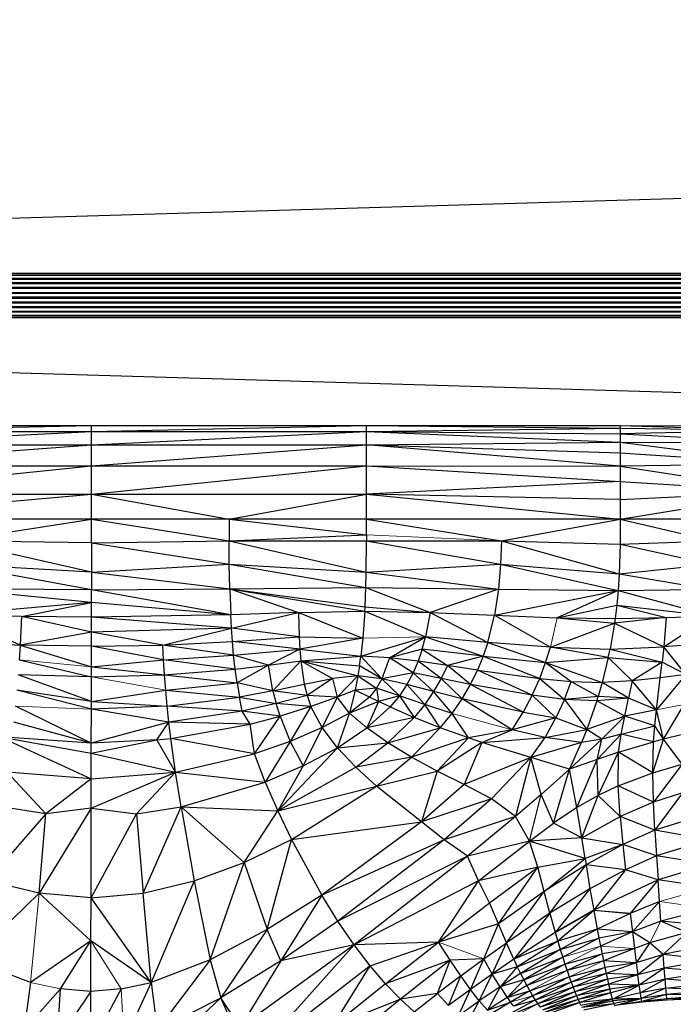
# Paper-space layout '_Back' of a CAD drawing. Header units: millimetres. Extents: x -1300 to 0, y 0 to 650.
# Tile 44 of 94: x -964 to -921, y 516 to 582. Entities that reach past the tile are written whole.
import ezdxf

# ---------------------------------------------------------------- set-up
doc = ezdxf.new("R2010")
doc.units = ezdxf.units.MM

psp = doc.layouts.new('_Back')

# ---------------------------------------------------------------- linework, layer by layer
at = {"color": 7, "linetype": 'Continuous', "lineweight": 25}
for p, q in [((-520.673, 581.533), (-1087.216, 564.682)), ((-1087.216, 564.682), (-212.216, 564.682)), ((-1087.216, 564.682), (-212.216, 564.565)), ((-1087.216, 564.565), (-212.216, 564.565)), ((-212.216, 564.565), (-1087.216, 564.304)), ((-1087.216, 564.304), (-212.216, 564.304)), ((-212.216, 564.304), (-1087.216, 564.013)), ((-1087.216, 564.013), (-212.216, 564.013)), ((-212.216, 564.013), (-1087.216, 563.7)), ((-1087.216, 563.7), (-212.216, 563.7)), ((-1087.216, 563.373), (-212.216, 563.7)), ((-1087.216, 563.373), (-212.216, 563.373)), ((-212.216, 563.373), (-1087.216, 563.042)), ((-212.216, 563.042), (-1087.216, 562.715)), ((-1087.216, 563.042), (-212.216, 563.042)), ((-1087.216, 562.715), (-212.216, 562.715)), ((-212.216, 562.715), (-1087.216, 562.402)), ((-1087.216, 562.402), (-212.216, 562.402)), ((-212.216, 562.402), (-1087.216, 562.111)), ((-212.216, 562.111), (-1087.216, 562.111)), ((-212.216, 562.111), (-1087.216, 561.85)), ((-212.216, 561.85), (-1087.216, 561.85)), ((-212.216, 561.733), (-1087.216, 561.85)), ((-212.216, 561.733), (-1087.216, 561.733)), ((-989.476, 558.826), (-845.446, 554.542)), ((-1077.216, 554.576), (-924.093, 554.576)), ((-977.544, 554.177), (-959.25, 554.576)), ((-977.544, 554.177), (-940.956, 554.177)), ((-977.544, 553.292), (-959.25, 554.177)), ((-959.25, 546.784), (-959.25, 554.576)), ((-959.25, 554.177), (-940.956, 554.576)), ((-959.25, 553.292), (-940.956, 554.177)), ((-940.956, 548.352), (-940.956, 554.576)), ((-940.956, 554.576), (-924.093, 554.388)), ((-940.956, 554.177), (-924.093, 554.388)), ((-940.956, 554.177), (-924.093, 553.468)), ((-940.956, 554.177), (-924.093, 554.017)), ((-924.093, 554.576), (-924.093, 548.352)), ((-924.093, 554.576), (-912.957, 554.542)), ((-924.093, 554.576), (-912.957, 554.246)), ((-924.093, 554.388), (-912.957, 554.246)), ((-912.957, 554.246), (-924.093, 554.017)), ((-940.956, 553.292), (-924.093, 553.468)), ((-924.093, 554.017), (-912.957, 553.406)), ((-924.093, 553.468), (-912.957, 552.033)), ((-924.093, 553.468), (-912.957, 553.406)), ((-977.544, 551.892), (-959.25, 553.292)), ((-977.544, 553.292), (-940.956, 553.292)), ((-959.25, 551.892), (-940.956, 553.292)), ((-940.956, 553.292), (-924.093, 552.751)), ((-924.093, 551.873), (-940.956, 553.292)), ((-924.093, 552.751), (-912.957, 552.033)), ((-977.544, 550.015), (-959.25, 551.892)), ((-977.544, 551.892), (-940.956, 551.892)), ((-959.25, 550.015), (-940.956, 551.892)), ((-940.956, 551.892), (-924.093, 550.842)), ((-940.956, 551.892), (-924.093, 551.873)), ((-912.957, 552.033), (-924.093, 551.873)), ((-924.093, 551.873), (-912.957, 550.169)), ((-924.093, 550.842), (-940.956, 550.015)), ((-924.093, 550.842), (-912.957, 550.169)), ((-924.093, 548.352), (-912.957, 550.169)), ((-924.093, 549.666), (-912.957, 550.169)), ((-977.544, 550.015), (-940.956, 550.015)), ((-977.544, 548.352), (-959.25, 550.015)), ((-959.25, 550.015), (-950.103, 548.352)), ((-950.103, 548.352), (-940.956, 550.015)), ((-924.093, 549.666), (-940.956, 550.015)), ((-940.956, 550.015), (-924.093, 548.352)), ((-917.989, 548.352), (-1077.216, 548.352)), ((-968.399, 546.911), (-959.25, 548.352)), ((-959.25, 548.352), (-950.101, 546.911)), ((-950.103, 548.352), (-950.101, 546.911)), ((-950.103, 548.352), (-940.957, 547.314)), ((-940.957, 547.314), (-940.956, 548.352)), ((-940.956, 548.352), (-931.995, 546.911)), ((-931.995, 546.911), (-924.093, 548.352)), ((-924.093, 548.352), (-924.101, 546.679)), ((-924.093, 548.352), (-917.989, 546.91)), ((-959.25, 544.819), (-968.399, 546.911)), ((-959.25, 546.784), (-968.399, 546.911)), ((-959.25, 546.784), (-950.101, 546.911)), ((-950.101, 546.911), (-940.957, 547.314)), ((-950.101, 546.911), (-940.958, 546.915)), ((-950.101, 546.911), (-940.981, 544.829)), ((-950.089, 545.358), (-950.101, 546.911)), ((-940.981, 544.829), (-940.958, 546.915)), ((-940.957, 547.314), (-940.958, 546.915)), ((-940.958, 546.915), (-932.045, 545.355)), ((-940.958, 546.915), (-931.995, 546.911)), ((-931.995, 546.911), (-932.045, 545.355)), ((-931.995, 546.911), (-924.164, 544.714)), ((-931.995, 546.911), (-924.101, 546.679)), ((-924.101, 546.679), (-917.989, 546.91)), ((-959.25, 546.784), (-959.25, 544.819)), ((-959.25, 546.784), (-950.089, 545.358)), ((-924.101, 546.679), (-924.164, 544.714)), ((-924.101, 546.679), (-917.996, 545.35)), ((-959.251, 543.646), (-968.411, 545.358)), ((-959.25, 544.819), (-968.411, 545.358)), ((-959.25, 544.819), (-950.089, 545.358)), ((-950.089, 545.358), (-941.007, 543.816)), ((-950.056, 543.713), (-950.089, 545.358)), ((-950.089, 545.358), (-940.981, 544.829)), ((-940.981, 544.829), (-932.045, 545.355)), ((-932.045, 545.355), (-932.181, 543.702)), ((-932.045, 545.355), (-924.238, 543.607)), ((-932.045, 545.355), (-924.164, 544.714)), ((-924.164, 544.714), (-917.996, 545.35)), ((-959.25, 544.819), (-959.251, 543.646)), ((-959.25, 544.819), (-950.056, 543.713)), ((-941.007, 543.816), (-940.981, 544.829)), ((-940.981, 544.829), (-932.181, 543.702)), ((-924.164, 544.714), (-924.238, 543.607)), ((-924.164, 544.714), (-918.015, 543.685)), ((-959.251, 542.806), (-968.445, 543.713)), ((-959.251, 543.646), (-968.445, 543.713)), ((-959.251, 543.646), (-950.056, 543.713)), ((-949.991, 541.992), (-959.251, 543.646)), ((-959.251, 542.806), (-959.251, 543.646)), ((-950.056, 543.713), (-941.007, 543.816)), ((-950.056, 543.713), (-941.076, 542.238)), ((-950.056, 543.713), (-945.491, 542.153)), ((-950.056, 543.713), (-941.061, 542.514)), ((-950.056, 543.713), (-949.991, 541.992)), ((-941.061, 542.514), (-941.007, 543.816)), ((-941.007, 543.816), (-936.724, 542.15)), ((-941.007, 543.816), (-932.181, 543.702)), ((-932.181, 543.702), (-936.724, 542.15)), ((-932.181, 543.702), (-932.446, 541.967)), ((-932.446, 541.967), (-924.238, 543.607)), ((-932.181, 543.702), (-924.238, 543.607)), ((-924.238, 543.607), (-928.294, 541.805)), ((-924.238, 543.607), (-924.33, 542.637)), ((-924.238, 543.607), (-918.015, 543.685)), ((-924.238, 543.607), (-918.051, 541.925)), ((-959.251, 542.806), (-968.511, 541.992)), ((-963.91, 541.876), (-959.251, 542.806)), ((-949.991, 541.992), (-959.251, 542.806)), ((-959.251, 541.835), (-959.251, 542.806)), ((-941.076, 542.238), (-941.061, 542.514)), ((-941.061, 542.514), (-936.724, 542.15)), ((-928.294, 541.805), (-924.33, 542.637)), ((-924.33, 542.637), (-924.437, 541.742)), ((-924.33, 542.637), (-918.051, 541.925)), ((-924.33, 542.637), (-921.03, 541.814)), ((-963.993, 539.987), (-968.511, 541.992)), ((-963.91, 541.876), (-968.511, 541.992)), ((-963.91, 541.876), (-963.993, 539.987)), ((-959.252, 540.831), (-963.91, 541.876)), ((-959.251, 541.835), (-963.91, 541.876)), ((-959.252, 540.831), (-959.251, 541.835)), ((-949.991, 541.992), (-959.251, 541.835)), ((-949.943, 541.109), (-959.251, 541.835)), ((-945.491, 542.153), (-949.991, 541.992)), ((-949.943, 541.109), (-949.991, 541.992)), ((-949.943, 541.109), (-945.491, 542.153)), ((-945.491, 542.153), (-941.076, 542.238)), ((-945.491, 542.153), (-941.213, 540.438)), ((-945.491, 542.153), (-945.447, 540.527)), ((-941.076, 542.238), (-941.213, 540.438)), ((-941.076, 542.238), (-937.033, 540.521)), ((-941.076, 542.238), (-936.724, 542.15)), ((-936.724, 542.15), (-937.033, 540.521)), ((-936.724, 542.15), (-932.888, 540.166)), ((-936.724, 542.15), (-932.446, 541.967)), ((-932.888, 540.166), (-932.446, 541.967)), ((-932.446, 541.967), (-928.736, 539.848)), ((-932.446, 541.967), (-928.294, 541.805)), ((-928.294, 541.805), (-924.479, 541.436)), ((-928.294, 541.805), (-924.437, 541.742)), ((-921.03, 541.814), (-924.479, 541.436)), ((-924.437, 541.742), (-924.479, 541.436)), ((-924.437, 541.742), (-921.03, 541.814)), ((-921.206, 539.869), (-918.051, 541.925)), ((-921.03, 541.814), (-921.206, 539.869)), ((-921.03, 541.814), (-918.051, 541.925)), ((-949.943, 541.109), (-959.252, 540.831)), ((-954.511, 539.987), (-949.943, 541.109)), ((-945.447, 540.527), (-949.943, 541.109)), ((-949.881, 540.214), (-949.943, 541.109)), ((-928.736, 539.848), (-924.479, 541.436)), ((-924.479, 541.436), (-924.77, 539.718)), ((-924.479, 541.436), (-921.206, 539.869)), ((-959.252, 540.831), (-963.993, 539.987)), ((-959.252, 539.907), (-959.252, 540.831)), ((-954.511, 539.987), (-959.252, 540.831)), ((-949.881, 540.214), (-945.447, 540.527)), ((-945.447, 540.527), (-945.405, 539.722)), ((-945.447, 540.527), (-941.213, 540.438)), ((-941.213, 540.438), (-945.405, 539.722)), ((-941.347, 539.238), (-937.033, 540.521)), ((-941.213, 540.438), (-941.347, 539.238)), ((-939.434, 539.145), (-937.033, 540.521)), ((-937.253, 539.714), (-937.033, 540.521)), ((-937.033, 540.521), (-933.2, 539.243)), ((-932.888, 540.166), (-937.033, 540.521)), ((-968.623, 540.214), (-963.993, 539.987)), ((-963.993, 539.987), (-964.05, 539.007)), ((-963.993, 539.987), (-959.253, 538.542)), ((-959.252, 539.907), (-963.993, 539.987)), ((-959.253, 538.542), (-959.252, 539.907)), ((-959.252, 539.907), (-954.511, 539.987)), ((-954.455, 539.007), (-959.252, 539.907)), ((-954.511, 539.987), (-949.881, 540.214)), ((-954.455, 539.007), (-954.511, 539.987)), ((-949.8, 539.307), (-954.511, 539.987)), ((-945.405, 539.722), (-949.881, 540.214)), ((-949.8, 539.307), (-949.881, 540.214)), ((-949.8, 539.307), (-945.405, 539.722)), ((-945.405, 539.722), (-947.471, 538.657)), ((-945.405, 539.722), (-941.347, 539.238)), ((-945.405, 539.722), (-945.34, 538.927)), ((-937.253, 539.714), (-939.434, 539.145)), ((-937.253, 539.714), (-937.526, 538.917)), ((-937.253, 539.714), (-935.58, 538.623)), ((-933.2, 539.243), (-937.253, 539.714)), ((-932.888, 540.166), (-933.2, 539.243)), ((-932.888, 540.166), (-929.053, 538.819)), ((-928.736, 539.848), (-932.888, 540.166)), ((-929.053, 538.819), (-928.736, 539.848)), ((-924.887, 539.151), (-928.736, 539.848)), ((-928.736, 539.848), (-924.77, 539.718)), ((-924.887, 539.151), (-924.77, 539.718)), ((-924.77, 539.718), (-921.206, 539.869)), ((-924.77, 539.718), (-921.315, 538.856)), ((-921.206, 539.869), (-921.315, 538.856)), ((-918.106, 540.086), (-921.206, 539.869)), ((-919.728, 538.027), (-921.206, 539.869)), ((-954.455, 539.007), (-949.8, 539.307)), ((-947.471, 538.657), (-949.8, 539.307)), ((-949.698, 538.39), (-949.8, 539.307)), ((-945.34, 538.927), (-941.347, 539.238)), ((-941.434, 538.608), (-941.347, 539.238)), ((-939.935, 537.752), (-941.347, 539.238)), ((-939.434, 539.145), (-941.347, 539.238)), ((-939.434, 539.145), (-939.935, 537.752)), ((-937.861, 538.132), (-939.434, 539.145)), ((-937.526, 538.917), (-939.434, 539.145)), ((-933.2, 539.243), (-935.58, 538.623)), ((-933.2, 539.243), (-933.584, 538.309)), ((-933.2, 539.243), (-929.449, 537.754)), ((-933.2, 539.243), (-929.053, 538.819)), ((-929.053, 538.819), (-924.887, 539.151)), ((-924.887, 539.151), (-925.295, 537.488)), ((-924.887, 539.151), (-921.315, 538.856)), ((-923.305, 537.606), (-924.887, 539.151)), ((-964.05, 539.007), (-959.254, 537.867)), ((-959.254, 537.867), (-959.253, 538.542)), ((-959.253, 538.542), (-954.455, 539.007)), ((-959.253, 538.542), (-954.388, 538.004)), ((-949.698, 538.39), (-954.455, 539.007)), ((-954.388, 538.004), (-954.455, 539.007)), ((-954.388, 538.004), (-949.698, 538.39)), ((-949.698, 538.39), (-947.471, 538.657)), ((-949.569, 537.465), (-949.698, 538.39)), ((-947.471, 538.657), (-949.569, 537.465)), ((-947.471, 538.657), (-945.34, 538.927)), ((-947.18, 536.945), (-947.471, 538.657)), ((-947.18, 536.945), (-945.34, 538.927)), ((-945.34, 538.927), (-941.542, 537.93)), ((-945.34, 538.927), (-943.235, 537.754)), ((-945.34, 538.927), (-941.434, 538.608)), ((-945.34, 538.927), (-945.111, 537.377)), ((-941.434, 538.608), (-941.542, 537.93)), ((-939.935, 537.752), (-941.434, 538.608)), ((-937.526, 538.917), (-937.861, 538.132)), ((-935.996, 537.757), (-937.526, 538.917)), ((-935.58, 538.623), (-937.526, 538.917)), ((-935.58, 538.623), (-935.996, 537.757)), ((-934.052, 537.364), (-935.58, 538.623)), ((-933.584, 538.309), (-935.58, 538.623)), ((-929.449, 537.754), (-929.053, 538.819)), ((-929.053, 538.819), (-927.357, 537.556)), ((-929.053, 538.819), (-925.295, 537.488)), ((-921.315, 538.856), (-923.305, 537.606)), ((-921.437, 537.818), (-921.315, 538.856)), ((-919.728, 538.027), (-921.315, 538.856)), ((-959.255, 536.241), (-964.119, 538.004)), ((-959.254, 537.867), (-964.119, 538.004)), ((-959.255, 536.241), (-959.254, 537.867)), ((-959.254, 537.867), (-954.388, 538.004)), ((-954.388, 538.004), (-949.569, 537.465)), ((-954.307, 536.979), (-954.388, 538.004)), ((-945.111, 537.377), (-943.235, 537.754)), ((-943.235, 537.754), (-944.919, 536.627)), ((-941.542, 537.93), (-943.235, 537.754)), ((-943.235, 537.754), (-942.911, 536.525)), ((-941.542, 537.93), (-942.911, 536.525)), ((-941.542, 537.93), (-941.721, 536.991)), ((-941.542, 537.93), (-940.289, 537.114)), ((-939.935, 537.752), (-941.542, 537.93)), ((-939.935, 537.752), (-940.289, 537.114)), ((-937.861, 538.132), (-939.935, 537.752)), ((-938.775, 536.609), (-939.935, 537.752)), ((-938.273, 537.362), (-939.935, 537.752)), ((-937.861, 538.132), (-938.273, 537.362)), ((-936.498, 536.893), (-937.861, 538.132)), ((-935.996, 537.757), (-937.861, 538.132)), ((-935.996, 537.757), (-936.498, 536.893)), ((-934.613, 536.41), (-935.996, 537.757)), ((-934.052, 537.364), (-935.996, 537.757)), ((-934.052, 537.364), (-933.584, 538.309)), ((-929.94, 536.654), (-933.584, 538.309)), ((-933.584, 538.309), (-929.449, 537.754)), ((-929.94, 536.654), (-929.449, 537.754)), ((-929.449, 537.754), (-927.803, 536.377)), ((-929.449, 537.754), (-927.357, 537.556)), ((-921.437, 537.818), (-923.305, 537.606)), ((-919.728, 538.027), (-921.692, 535.692)), ((-921.692, 535.692), (-921.437, 537.818)), ((-919.728, 538.027), (-921.437, 537.818)), ((-954.307, 536.979), (-949.569, 537.465)), ((-947.18, 536.945), (-949.569, 537.465)), ((-949.569, 537.465), (-949.411, 536.532)), ((-947.18, 536.945), (-945.111, 537.377)), ((-945.111, 537.377), (-944.919, 536.627)), ((-940.289, 537.114), (-941.721, 536.991)), ((-940.289, 537.114), (-940.756, 536.522)), ((-938.775, 536.609), (-940.289, 537.114)), ((-940.289, 537.114), (-940.169, 536.242)), ((-938.273, 537.362), (-938.775, 536.609)), ((-936.498, 536.893), (-938.273, 537.362)), ((-937.095, 536.033), (-938.273, 537.362)), ((-934.613, 536.41), (-934.052, 537.364)), ((-929.94, 536.654), (-934.052, 537.364)), ((-930.545, 535.521), (-934.052, 537.364)), ((-927.803, 536.377), (-927.357, 537.556)), ((-927.357, 537.556), (-925.295, 537.488)), ((-927.357, 537.556), (-925.559, 536.577)), ((-925.295, 537.488), (-925.559, 536.577)), ((-923.305, 537.606), (-925.295, 537.488)), ((-923.541, 536.457), (-925.295, 537.488)), ((-923.305, 537.606), (-923.541, 536.457)), ((-921.692, 535.692), (-923.305, 537.606)), ((-959.255, 536.241), (-964.202, 536.979)), ((-959.256, 535.717), (-964.202, 536.979)), ((-959.255, 536.241), (-954.307, 536.979)), ((-954.307, 536.979), (-949.411, 536.532)), ((-954.212, 535.933), (-954.307, 536.979)), ((-954.212, 535.933), (-949.411, 536.532)), ((-947.18, 536.945), (-949.411, 536.532)), ((-949.411, 536.532), (-946.972, 536.095)), ((-949.22, 535.595), (-949.411, 536.532)), ((-944.919, 536.627), (-947.18, 536.945)), ((-947.18, 536.945), (-946.972, 536.095)), ((-944.919, 536.627), (-946.972, 536.095)), ((-942.911, 536.525), (-944.919, 536.627)), ((-944.919, 536.627), (-944.659, 535.897)), ((-942.911, 536.525), (-944.659, 535.897)), ((-942.911, 536.525), (-943.904, 534.501)), ((-941.721, 536.991), (-942.911, 536.525)), ((-942.104, 535.469), (-942.911, 536.525)), ((-941.721, 536.991), (-942.104, 535.469)), ((-940.756, 536.522), (-942.104, 535.469)), ((-940.756, 536.522), (-941.721, 536.991)), ((-940.169, 536.242), (-940.756, 536.522)), ((-938.775, 536.609), (-940.169, 536.242)), ((-938.775, 536.609), (-939.381, 535.876)), ((-937.095, 536.033), (-938.775, 536.609)), ((-938.775, 536.609), (-937.798, 535.178)), ((-936.498, 536.893), (-937.095, 536.033)), ((-934.613, 536.41), (-936.498, 536.893)), ((-935.278, 535.448), (-936.498, 536.893)), ((-935.278, 535.448), (-934.613, 536.41)), ((-930.545, 535.521), (-934.613, 536.41)), ((-931.285, 534.357), (-934.613, 536.41)), ((-929.94, 536.654), (-930.545, 535.521)), ((-927.803, 536.377), (-929.94, 536.654)), ((-929.94, 536.654), (-928.367, 535.141)), ((-925.559, 536.577), (-927.803, 536.377)), ((-925.654, 536.272), (-925.559, 536.577)), ((-923.541, 536.457), (-925.654, 536.272)), ((-923.541, 536.457), (-925.559, 536.577)), ((-923.794, 535.27), (-923.541, 536.457)), ((-921.692, 535.692), (-923.541, 536.457)), ((-959.259, 533.462), (-964.299, 535.933)), ((-959.256, 535.717), (-959.255, 536.241)), ((-954.212, 535.933), (-959.256, 535.717)), ((-959.255, 536.241), (-954.212, 535.933)), ((-949.22, 535.595), (-954.212, 535.933)), ((-954.101, 534.867), (-954.212, 535.933)), ((-946.972, 536.095), (-949.22, 535.595)), ((-944.659, 535.897), (-946.972, 536.095)), ((-946.714, 535.252), (-946.972, 536.095)), ((-944.659, 535.897), (-946.714, 535.252)), ((-944.659, 535.897), (-946.035, 533.587)), ((-943.904, 534.501), (-944.659, 535.897)), ((-940.169, 536.242), (-942.104, 535.469)), ((-940.169, 536.242), (-940.934, 534.476)), ((-939.381, 535.876), (-940.934, 534.476)), ((-939.381, 535.876), (-940.169, 536.242)), ((-939.381, 535.876), (-937.798, 535.178)), ((-937.095, 536.033), (-937.798, 535.178)), ((-935.278, 535.448), (-937.095, 536.033)), ((-936.057, 534.479), (-937.095, 536.033)), ((-927.803, 536.377), (-928.367, 535.141)), ((-925.654, 536.272), (-927.803, 536.377)), ((-927.803, 536.377), (-926.322, 534.367)), ((-925.654, 536.272), (-926.322, 534.367)), ((-923.794, 535.27), (-925.654, 536.272)), ((-921.208, 533.739), (-919.854, 536.03)), ((-959.259, 533.462), (-959.256, 535.717)), ((-954.101, 534.867), (-959.256, 535.717)), ((-949.22, 535.595), (-954.101, 534.867)), ((-946.714, 535.252), (-949.22, 535.595)), ((-948.694, 534.724), (-949.22, 535.595)), ((-948.694, 534.724), (-946.714, 535.252)), ((-948.414, 532.764), (-946.714, 535.252)), ((-946.714, 535.252), (-946.035, 533.587)), ((-942.104, 535.469), (-943.904, 534.501)), ((-942.887, 533.167), (-942.104, 535.469)), ((-937.798, 535.178), (-940.934, 534.476)), ((-939.538, 533.494), (-937.798, 535.178)), ((-936.057, 534.479), (-937.798, 535.178)), ((-936.057, 534.479), (-935.278, 535.448)), ((-934.185, 533.812), (-935.278, 535.448)), ((-931.285, 534.357), (-930.545, 535.521)), ((-928.367, 535.141), (-931.285, 534.357)), ((-930.545, 535.521), (-928.367, 535.141)), ((-929.089, 533.848), (-928.367, 535.141)), ((-928.367, 535.141), (-926.322, 534.367)), ((-923.794, 535.27), (-926.322, 534.367)), ((-925.315, 533.744), (-923.794, 535.27)), ((-924.037, 534.06), (-923.794, 535.27)), ((-921.692, 535.692), (-923.794, 535.27)), ((-921.802, 534.623), (-923.794, 535.27)), ((-921.802, 534.623), (-921.692, 535.692)), ((-921.208, 533.739), (-921.692, 535.692)), ((-959.259, 533.462), (-964.412, 534.867)), ((-954.101, 534.867), (-959.259, 533.462)), ((-954.895, 533.681), (-954.101, 534.867)), ((-948.694, 534.724), (-954.101, 534.867)), ((-953.973, 533.781), (-954.101, 534.867)), ((-953.973, 533.781), (-948.694, 534.724)), ((-948.414, 532.764), (-948.694, 534.724)), ((-943.904, 534.501), (-946.035, 533.587)), ((-943.904, 534.501), (-945.165, 531.954)), ((-942.887, 533.167), (-943.904, 534.501)), ((-942.887, 533.167), (-940.934, 534.476)), ((-939.538, 533.494), (-940.934, 534.476)), ((-939.538, 533.494), (-936.057, 534.479)), ((-937.971, 532.535), (-936.057, 534.479)), ((-934.185, 533.812), (-936.057, 534.479)), ((-924.037, 534.06), (-921.802, 534.623)), ((-921.881, 533.562), (-921.802, 534.623)), ((-921.208, 533.739), (-921.802, 534.623)), ((-959.259, 533.462), (-965.327, 533.881)), ((-965.327, 533.881), (-959.262, 531.1)), ((-965.327, 533.881), (-959.26, 532.811)), ((-934.185, 533.812), (-937.971, 532.535)), ((-936.274, 531.617), (-934.185, 533.812)), ((-931.285, 534.357), (-934.185, 533.812)), ((-933.299, 533.519), (-934.185, 533.812)), ((-933.299, 533.519), (-931.285, 534.357)), ((-933.299, 533.519), (-929.089, 533.848)), ((-929.089, 533.848), (-931.285, 534.357)), ((-930.032, 532.514), (-929.089, 533.848)), ((-929.089, 533.848), (-926.322, 534.367)), ((-926.664, 533.518), (-929.089, 533.848)), ((-926.322, 534.367), (-926.664, 533.518)), ((-925.315, 533.744), (-926.322, 534.367)), ((-925.632, 532.39), (-924.037, 534.06)), ((-924.037, 534.06), (-925.315, 533.744)), ((-924.209, 532.867), (-924.037, 534.06)), ((-921.881, 533.562), (-924.037, 534.06)), ((-919.946, 534.034), (-921.208, 533.739)), ((-959.26, 532.811), (-954.895, 533.681)), ((-959.26, 532.811), (-959.259, 533.462)), ((-954.895, 533.681), (-959.259, 533.462)), ((-954.895, 533.681), (-953.973, 533.781)), ((-953.664, 531.551), (-954.895, 533.681)), ((-948.414, 532.764), (-953.973, 533.781)), ((-953.664, 531.551), (-953.973, 533.781)), ((-946.035, 533.587), (-948.414, 532.764)), ((-946.035, 533.587), (-947.698, 530.868)), ((-946.867, 528.97), (-942.887, 533.167)), ((-946.035, 533.587), (-945.165, 531.954)), ((-945.165, 531.954), (-942.887, 533.167)), ((-942.887, 533.167), (-939.538, 533.494)), ((-941.673, 531.873), (-942.887, 533.167)), ((-941.673, 531.873), (-939.538, 533.494)), ((-937.971, 532.535), (-939.538, 533.494)), ((-933.299, 533.519), (-936.274, 531.617)), ((-933.299, 533.519), (-934.479, 530.717)), ((-930.032, 532.514), (-933.299, 533.519)), ((-926.664, 533.518), (-930.032, 532.514)), ((-927.466, 531.733), (-925.315, 533.744)), ((-927.466, 531.733), (-926.664, 533.518)), ((-925.315, 533.744), (-926.664, 533.518)), ((-925.632, 532.39), (-925.315, 533.744)), ((-924.209, 532.867), (-921.881, 533.562)), ((-921.928, 531.502), (-921.208, 533.739)), ((-921.928, 531.502), (-921.881, 533.562)), ((-921.208, 533.739), (-921.881, 533.562)), ((-919.977, 532.074), (-921.208, 533.739)), ((-959.262, 531.1), (-959.26, 532.811)), ((-959.26, 532.811), (-953.664, 531.551)), ((-953.664, 531.551), (-948.414, 532.764)), ((-947.698, 530.868), (-948.414, 532.764)), ((-937.971, 532.535), (-941.673, 531.873)), ((-940.306, 530.621), (-937.971, 532.535)), ((-936.274, 531.617), (-937.971, 532.535)), ((-930.032, 532.514), (-934.479, 530.717)), ((-930.032, 532.514), (-932.65, 529.777)), ((-930.032, 532.514), (-931.066, 528.589)), ((-927.466, 531.733), (-930.032, 532.514)), ((-929.342, 530.068), (-930.032, 532.514)), ((-924.209, 532.867), (-925.632, 532.39)), ((-925.553, 530.001), (-924.209, 532.867)), ((-924.235, 530.622), (-924.209, 532.867)), ((-921.928, 531.502), (-924.209, 532.867)), ((-945.165, 531.954), (-947.698, 530.868)), ((-945.165, 531.954), (-946.867, 528.97)), ((-946.867, 528.97), (-941.673, 531.873)), ((-940.306, 530.621), (-941.673, 531.873)), ((-925.632, 532.39), (-927.466, 531.733)), ((-926.984, 529.189), (-925.632, 532.39)), ((-925.553, 530.001), (-925.632, 532.39)), ((-921.928, 531.502), (-919.977, 532.074)), ((-919.977, 532.074), (-921.874, 529.54)), ((-959.262, 531.1), (-964.859, 531.551)), ((-962.276, 528.778), (-964.859, 531.551)), ((-959.266, 529.138), (-953.664, 531.551)), ((-959.262, 531.1), (-953.664, 531.551)), ((-956.257, 528.778), (-953.664, 531.551)), ((-953.664, 531.551), (-947.698, 530.868)), ((-953.294, 529.237), (-953.664, 531.551)), ((-940.306, 530.621), (-936.274, 531.617)), ((-936.274, 531.617), (-937.302, 528.231)), ((-934.479, 530.717), (-936.274, 531.617)), ((-927.466, 531.733), (-929.342, 530.068)), ((-928.521, 528.153), (-927.466, 531.733)), ((-926.984, 529.189), (-927.466, 531.733)), ((-924.235, 530.622), (-921.928, 531.502)), ((-921.874, 529.54), (-921.928, 531.502)), ((-959.262, 531.1), (-962.276, 528.778)), ((-959.266, 529.138), (-959.262, 531.1)), ((-953.294, 529.237), (-947.698, 530.868)), ((-947.698, 530.868), (-946.867, 528.97)), ((-946.867, 528.97), (-940.306, 530.621)), ((-945.945, 527.074), (-940.306, 530.621)), ((-937.302, 528.231), (-940.306, 530.621)), ((-934.479, 530.717), (-937.302, 528.231)), ((-932.65, 529.777), (-934.479, 530.717)), ((-924.235, 530.622), (-925.553, 530.001)), ((-921.874, 529.54), (-924.235, 530.622)), ((-924.088, 528.585), (-924.235, 530.622)), ((-929.342, 530.068), (-931.066, 528.589)), ((-930.137, 526.958), (-929.342, 530.068)), ((-928.521, 528.153), (-929.342, 530.068)), ((-925.553, 530.001), (-926.984, 529.189)), ((-926.65, 527.175), (-925.553, 530.001)), ((-924.088, 528.585), (-925.553, 530.001)), ((-919.961, 530.172), (-921.874, 529.54)), ((-919.961, 530.172), (-921.785, 527.696)), ((-962.276, 528.778), (-965.24, 529.237)), ((-956.257, 528.778), (-953.294, 529.237)), ((-955.821, 523.494), (-953.294, 529.237)), ((-953.294, 529.237), (-946.867, 528.97)), ((-953.294, 529.237), (-949.105, 525.55)), ((-953.294, 529.237), (-952.414, 524.319)), ((-932.65, 529.777), (-937.302, 528.231)), ((-932.65, 529.777), (-935.809, 527.036)), ((-931.066, 528.589), (-932.65, 529.777)), ((-921.874, 529.54), (-924.088, 528.585)), ((-921.785, 527.696), (-921.874, 529.54)), ((-962.276, 528.778), (-966.156, 524.318)), ((-959.266, 529.138), (-962.735, 523.494)), ((-962.735, 523.494), (-962.276, 528.778)), ((-959.266, 529.138), (-962.276, 528.778)), ((-959.278, 523.194), (-959.266, 529.138)), ((-959.278, 523.194), (-956.257, 528.778)), ((-959.266, 529.138), (-956.257, 528.778)), ((-956.257, 528.778), (-955.821, 523.494)), ((-949.105, 525.55), (-946.867, 528.97)), ((-946.867, 528.97), (-945.945, 527.074)), ((-931.066, 528.589), (-935.809, 527.036)), ((-931.066, 528.589), (-934.252, 525.958)), ((-930.137, 526.958), (-931.066, 528.589)), ((-926.984, 529.189), (-928.521, 528.153)), ((-926.65, 527.175), (-926.984, 529.189)), ((-926.65, 527.175), (-924.088, 528.585)), ((-921.785, 527.696), (-924.088, 528.585)), ((-924.088, 528.585), (-923.919, 526.737)), ((-918.267, 528.766), (-921.785, 527.696)), ((-945.945, 527.074), (-937.302, 528.231)), ((-937.302, 528.231), (-943.923, 523.361)), ((-935.809, 527.036), (-937.302, 528.231)), ((-930.137, 526.958), (-928.521, 528.153)), ((-926.65, 527.175), (-928.521, 528.153)), ((-921.785, 527.696), (-923.919, 526.737)), ((-918.238, 527.04), (-921.785, 527.696)), ((-921.785, 527.696), (-921.683, 525.979)), ((-949.105, 525.55), (-945.945, 527.074)), ((-947.557, 521.083), (-945.945, 527.074)), ((-945.945, 527.074), (-943.923, 523.361)), ((-935.809, 527.036), (-943.923, 523.361)), ((-935.809, 527.036), (-942.86, 521.635)), ((-934.252, 525.958), (-935.809, 527.036)), ((-930.137, 526.958), (-934.252, 525.958)), ((-933.527, 524.326), (-930.137, 526.958)), ((-926.65, 527.175), (-930.137, 526.958)), ((-926.43, 525.801), (-930.137, 526.958)), ((-929.578, 525.223), (-930.137, 526.958)), ((-926.65, 527.175), (-923.919, 526.737)), ((-926.43, 525.801), (-926.65, 527.175)), ((-923.919, 526.737), (-926.43, 525.801)), ((-923.919, 526.737), (-926.364, 525.392)), ((-921.683, 525.979), (-923.919, 526.737)), ((-923.919, 526.737), (-923.751, 525.057)), ((-918.238, 527.04), (-921.683, 525.979)), ((-934.252, 525.958), (-942.86, 521.635)), ((-934.252, 525.958), (-941.789, 520.061)), ((-933.527, 524.326), (-934.252, 525.958)), ((-921.683, 525.979), (-923.751, 525.057)), ((-918.208, 525.408), (-921.683, 525.979)), ((-921.683, 525.979), (-921.583, 524.394)), ((-952.414, 524.319), (-949.105, 525.55)), ((-951.355, 519.082), (-949.105, 525.55)), ((-949.105, 525.55), (-947.557, 521.083)), ((-929.578, 525.223), (-926.43, 525.801)), ((-929.143, 523.613), (-926.43, 525.801)), ((-926.364, 525.392), (-929.143, 523.613)), ((-928.764, 522.165), (-926.364, 525.392)), ((-926.43, 525.801), (-926.364, 525.392)), ((-923.751, 525.057), (-926.364, 525.392)), ((-926.364, 525.392), (-926.105, 523.798)), ((-918.208, 525.408), (-921.583, 524.394)), ((-929.578, 525.223), (-933.527, 524.326)), ((-932.791, 522.858), (-929.578, 525.223)), ((-932.187, 521.468), (-929.578, 525.223)), ((-929.143, 523.613), (-929.578, 525.223)), ((-923.751, 525.057), (-926.105, 523.798)), ((-923.751, 525.057), (-925.859, 522.373)), ((-921.583, 524.394), (-923.751, 525.057)), ((-962.735, 523.494), (-966.156, 524.318)), ((-955.821, 523.494), (-952.414, 524.319)), ((-952.414, 524.319), (-955.288, 517.577)), ((-952.414, 524.319), (-951.355, 519.082)), ((-933.527, 524.326), (-941.789, 520.061)), ((-936.187, 520.245), (-933.527, 524.326)), ((-932.791, 522.858), (-933.527, 524.326)), ((-921.583, 524.394), (-925.859, 522.373)), ((-921.583, 524.394), (-923.434, 522.157)), ((-918.18, 523.883), (-921.583, 524.394)), ((-921.486, 522.945), (-921.583, 524.394)), ((-959.278, 523.194), (-962.735, 523.494)), ((-959.284, 520.336), (-962.735, 523.494)), ((-959.278, 523.194), (-955.821, 523.494)), ((-955.288, 517.577), (-955.821, 523.494)), ((-943.923, 523.361), (-947.557, 521.083)), ((-943.923, 523.361), (-946.661, 519.017)), ((-942.86, 521.635), (-943.923, 523.361)), ((-929.143, 523.613), (-932.187, 521.468)), ((-931.66, 520.209), (-929.143, 523.613)), ((-928.764, 522.165), (-929.143, 523.613)), ((-926.105, 523.798), (-928.764, 522.165)), ((-926.105, 523.798), (-928.41, 520.884)), ((-926.105, 523.798), (-925.859, 522.373)), ((-959.284, 520.336), (-959.278, 523.194)), ((-955.288, 517.577), (-959.278, 523.194)), ((-936.187, 520.245), (-932.791, 522.858)), ((-932.187, 521.468), (-932.791, 522.858)), ((-921.486, 522.945), (-923.434, 522.157)), ((-921.486, 522.945), (-923.289, 520.925)), ((-921.394, 521.632), (-921.486, 522.945)), ((-928.764, 522.165), (-931.66, 520.209)), ((-928.764, 522.165), (-931.172, 519.108)), ((-928.764, 522.165), (-928.41, 520.884)), ((-925.859, 522.373), (-928.41, 520.884)), ((-928.41, 520.884), (-925.854, 522.344)), ((-925.854, 522.344), (-928.24, 520.304)), ((-925.859, 522.373), (-923.434, 522.157)), ((-925.859, 522.373), (-925.854, 522.344)), ((-925.854, 522.344), (-925.626, 521.104)), ((-923.434, 522.157), (-925.854, 522.344)), ((-923.434, 522.157), (-925.626, 521.104)), ((-923.434, 522.157), (-923.289, 520.925)), ((-918.153, 522.477), (-921.394, 521.632)), ((-942.86, 521.635), (-946.661, 519.017)), ((-941.789, 520.061), (-942.86, 521.635)), ((-932.187, 521.468), (-936.187, 520.245)), ((-933.168, 519.132), (-932.187, 521.468)), ((-931.66, 520.209), (-932.187, 521.468)), ((-921.394, 521.632), (-923.289, 520.925)), ((-917.617, 521.278), (-921.394, 521.632)), ((-919.672, 520.896), (-921.394, 521.632)), ((-947.557, 521.083), (-951.355, 519.082)), ((-947.557, 521.083), (-950.656, 516.551)), ((-946.661, 519.017), (-947.557, 521.083)), ((-928.41, 520.884), (-931.172, 519.108)), ((-928.41, 520.884), (-928.24, 520.304)), ((-925.626, 521.104), (-928.24, 520.304)), ((-925.626, 521.104), (-928.077, 519.762)), ((-923.289, 520.925), (-925.626, 521.104)), ((-925.626, 521.104), (-925.511, 520.503)), ((-923.289, 520.925), (-925.511, 520.503)), ((-923.289, 520.925), (-925.409, 519.985)), ((-922.132, 520.195), (-923.289, 520.925)), ((-923.289, 520.925), (-923.155, 519.834)), ((-919.672, 520.896), (-922.132, 520.195)), ((-919.672, 520.896), (-921.234, 519.42)), ((-959.284, 520.336), (-963.299, 517.577)), ((-961.297, 517.135), (-959.284, 520.336)), ((-959.291, 516.975), (-959.284, 520.336)), ((-955.288, 517.577), (-959.284, 520.336)), ((-941.789, 520.061), (-949.359, 514.597)), ((-941.789, 520.061), (-946.661, 519.017)), ((-936.187, 520.245), (-941.789, 520.061)), ((-940.726, 518.677), (-941.789, 520.061)), ((-940.726, 518.677), (-936.187, 520.245)), ((-939.694, 517.482), (-936.187, 520.245)), ((-935.406, 519.056), (-936.187, 520.245)), ((-933.168, 519.132), (-931.66, 520.209)), ((-932.604, 518.13), (-931.66, 520.209)), ((-931.172, 519.108), (-931.66, 520.209)), ((-928.24, 520.304), (-931.172, 519.108)), ((-928.24, 520.304), (-930.941, 518.616)), ((-928.24, 520.304), (-928.077, 519.762)), ((-928.077, 519.762), (-925.511, 520.503)), ((-925.511, 520.503), (-927.919, 519.257)), ((-925.511, 520.503), (-925.409, 519.985)), ((-922.132, 520.195), (-923.155, 519.834)), ((-922.132, 520.195), (-923.034, 518.88)), ((-921.234, 519.42), (-922.132, 520.195)), ((-918.105, 520.066), (-921.234, 519.42)), ((-930.941, 518.616), (-928.077, 519.762)), ((-928.077, 519.762), (-930.718, 518.161)), ((-928.077, 519.762), (-927.919, 519.257)), ((-927.767, 518.788), (-925.306, 519.478)), ((-925.306, 519.478), (-927.622, 518.353)), ((-925.409, 519.985), (-925.306, 519.478)), ((-923.155, 519.834), (-925.306, 519.478)), ((-925.306, 519.478), (-925.209, 519.006)), ((-923.155, 519.834), (-925.209, 519.006)), ((-923.155, 519.834), (-923.034, 518.88)), ((-921.234, 519.42), (-923.034, 518.88)), ((-921.234, 519.42), (-922.927, 518.066)), ((-918.085, 519.078), (-921.234, 519.42)), ((-921.167, 518.527), (-921.234, 519.42)), ((-963.299, 517.577), (-967.279, 519.081)), ((-951.355, 519.082), (-955.288, 517.577)), ((-951.355, 519.082), (-954.875, 514.424)), ((-951.355, 519.082), (-950.656, 516.551)), ((-946.661, 519.017), (-950.656, 516.551)), ((-946.661, 519.017), (-949.359, 514.597)), ((-935.406, 519.056), (-939.694, 517.482)), ((-935.406, 519.056), (-938.711, 516.466)), ((-936.249, 516.827), (-935.406, 519.056)), ((-933.168, 519.132), (-935.406, 519.056)), ((-934.701, 518.002), (-935.406, 519.056)), ((-934.701, 518.002), (-933.168, 519.132)), ((-934.056, 517.101), (-933.168, 519.132)), ((-932.604, 518.13), (-933.168, 519.132)), ((-931.172, 519.108), (-932.604, 518.13)), ((-931.172, 519.108), (-930.941, 518.616)), ((-930.718, 518.161), (-927.919, 519.257)), ((-927.919, 519.257), (-930.505, 517.743)), ((-930.505, 517.743), (-927.767, 518.788)), ((-927.767, 518.788), (-930.3, 517.36)), ((-927.919, 519.257), (-927.767, 518.788)), ((-927.767, 518.788), (-927.622, 518.353)), ((-925.209, 519.006), (-927.622, 518.353)), ((-923.034, 518.88), (-925.209, 519.006)), ((-925.209, 519.006), (-925.116, 518.567)), ((-923.034, 518.88), (-925.116, 518.567)), ((-923.034, 518.88), (-925.027, 518.155)), ((-923.034, 518.88), (-922.927, 518.066)), ((-918.085, 519.078), (-921.167, 518.527)), ((-940.726, 518.677), (-948.268, 512.829)), ((-943.234, 514.643), (-940.726, 518.677)), ((-939.694, 517.482), (-940.726, 518.677)), ((-932.604, 518.13), (-934.056, 517.101)), ((-933.464, 516.35), (-932.604, 518.13)), ((-930.941, 518.616), (-932.604, 518.13)), ((-932.084, 517.279), (-932.604, 518.13)), ((-930.941, 518.616), (-932.084, 517.279)), ((-930.718, 518.161), (-932.084, 517.279)), ((-930.941, 518.616), (-930.718, 518.161)), ((-930.718, 518.161), (-930.505, 517.743)), ((-927.622, 518.353), (-930.3, 517.36)), ((-927.622, 518.353), (-927.483, 517.952)), ((-927.483, 517.952), (-925.116, 518.567)), ((-925.116, 518.567), (-927.352, 517.583)), ((-925.027, 518.155), (-927.352, 517.583)), ((-925.027, 518.155), (-927.227, 517.246)), ((-925.116, 518.567), (-925.027, 518.155)), ((-922.927, 518.066), (-925.027, 518.155)), ((-925.027, 518.155), (-924.946, 517.79)), ((-921.167, 518.527), (-922.927, 518.066)), ((-921.167, 518.527), (-922.835, 517.397)), ((-918.068, 518.244), (-921.167, 518.527)), ((-921.108, 517.783), (-921.167, 518.527)), ((-918.068, 518.244), (-921.108, 517.783)), ((-963.299, 517.577), (-963.729, 514.424)), ((-957.285, 517.135), (-955.288, 517.577)), ((-955.288, 517.577), (-957.072, 513.678)), ((-955.288, 517.577), (-954.875, 514.424)), ((-939.694, 517.482), (-943.234, 514.643)), ((-938.711, 516.466), (-939.694, 517.482)), ((-934.701, 518.002), (-936.249, 516.827)), ((-935.515, 516.03), (-934.701, 518.002)), ((-934.056, 517.101), (-934.701, 518.002)), ((-930.505, 517.743), (-932.084, 517.279)), ((-930.505, 517.743), (-931.606, 516.57)), ((-930.505, 517.743), (-930.3, 517.36)), ((-930.104, 517.009), (-927.483, 517.952)), ((-927.483, 517.952), (-929.918, 516.691)), ((-927.352, 517.583), (-929.918, 516.691)), ((-927.352, 517.583), (-929.741, 516.404)), ((-927.483, 517.952), (-927.352, 517.583)), ((-927.352, 517.583), (-927.227, 517.246)), ((-924.946, 517.79), (-927.227, 517.246)), ((-924.946, 517.79), (-927.11, 516.943)), ((-924.868, 517.453), (-927.11, 516.943)), ((-924.868, 517.453), (-927.001, 516.672)), ((-922.927, 518.066), (-924.946, 517.79)), ((-924.946, 517.79), (-924.868, 517.453)), ((-922.927, 518.066), (-924.868, 517.453)), ((-922.835, 517.397), (-924.868, 517.453)), ((-924.868, 517.453), (-924.792, 517.13)), ((-922.835, 517.397), (-922.927, 518.066)), ((-921.108, 517.783), (-922.835, 517.397)), ((-921.108, 517.783), (-922.757, 516.877)), ((-918.054, 517.569), (-921.108, 517.783)), ((-921.06, 517.192), (-921.108, 517.783)), ((-921.06, 517.192), (-918.054, 517.569)), ((-961.297, 517.135), (-963.729, 514.424)), ((-961.526, 513.677), (-961.297, 517.135)), ((-959.291, 516.975), (-961.526, 513.677)), ((-959.291, 516.975), (-961.297, 517.135)), ((-957.285, 517.135), (-959.299, 513.378)), ((-959.299, 513.378), (-959.291, 516.975)), ((-957.285, 517.135), (-959.291, 516.975)), ((-936.249, 516.827), (-938.711, 516.466)), ((-937.799, 515.617), (-936.249, 516.827)), ((-935.515, 516.03), (-936.249, 516.827)), ((-934.056, 517.101), (-935.515, 516.03)), ((-934.849, 515.379), (-934.056, 517.101)), ((-933.464, 516.35), (-934.056, 517.101)), ((-932.084, 517.279), (-933.464, 516.35)), ((-932.084, 517.279), (-932.925, 515.737)), ((-932.084, 517.279), (-931.606, 516.57)), ((-930.3, 517.36), (-931.606, 516.57)), ((-931.606, 516.57), (-930.104, 517.009)), ((-930.104, 517.009), (-931.383, 516.266)), ((-930.3, 517.36), (-930.104, 517.009)), ((-930.104, 517.009), (-929.918, 516.691)), ((-927.227, 517.246), (-929.741, 516.404)), ((-927.227, 517.246), (-929.574, 516.148)), ((-927.11, 516.943), (-929.574, 516.148)), ((-927.11, 516.943), (-929.417, 515.923)), ((-927.227, 517.246), (-927.11, 516.943)), ((-927.11, 516.943), (-927.001, 516.672)), ((-924.792, 517.13), (-927.001, 516.672)), ((-924.792, 517.13), (-926.899, 516.434)), ((-924.73, 516.884), (-926.899, 516.434)), ((-924.73, 516.884), (-926.805, 516.229)), ((-922.835, 517.397), (-924.792, 517.13)), ((-924.73, 516.884), (-924.792, 517.13)), ((-922.835, 517.397), (-924.73, 516.884)), ((-924.615, 516.458), (-924.73, 516.884)), ((-924.615, 516.458), (-922.835, 517.397)), ((-922.757, 516.877), (-924.615, 516.458)), ((-922.757, 516.877), (-922.835, 517.397)), ((-921.06, 517.192), (-922.757, 516.877)), ((-922.696, 516.51), (-922.757, 516.877)), ((-921.06, 517.192), (-922.696, 516.51)), ((-918.042, 517.058), (-921.06, 517.192)), ((-921.021, 516.76), (-921.06, 517.192)), ((-918.042, 517.058), (-921.021, 516.76)), ((-954.875, 514.424), (-950.656, 516.551)), ((-950.656, 516.551), (-954.524, 512.909)), ((-949.359, 514.597), (-950.656, 516.551)), ((-949.662, 514.391), (-950.656, 516.551)), ((-938.711, 516.466), (-943.234, 514.643)), ((-938.711, 516.466), (-942.006, 513.779)), ((-937.799, 515.617), (-938.711, 516.466)), ((-934.849, 515.379), (-933.464, 516.35)), ((-934.245, 514.865), (-933.464, 516.35)), ((-933.464, 516.35), (-932.925, 515.737)), ((-931.606, 516.57), (-932.925, 515.737)), ((-932.925, 515.737), (-931.383, 516.266)), ((-931.383, 516.266), (-932.674, 515.48)), ((-929.741, 516.404), (-932.208, 515.055)), ((-929.574, 516.148), (-932.208, 515.055)), ((-931.606, 516.57), (-931.383, 516.266)), ((-931.171, 515.993), (-931.383, 516.266)), ((-929.918, 516.691), (-931.171, 515.993)), ((-929.741, 516.404), (-931.171, 515.993)), ((-929.918, 516.691), (-929.741, 516.404)), ((-929.741, 516.404), (-929.574, 516.148)), ((-929.574, 516.148), (-929.417, 515.923)), ((-927.001, 516.672), (-929.417, 515.923)), ((-927.001, 516.672), (-929.269, 515.729)), ((-926.899, 516.434), (-929.269, 515.729)), ((-926.899, 516.434), (-929.133, 515.566)), ((-926.805, 516.229), (-929.133, 515.566)), ((-929.007, 515.435), (-926.805, 516.229)), ((-927.001, 516.672), (-926.899, 516.434)), ((-926.899, 516.434), (-926.805, 516.229)), ((-924.615, 516.458), (-926.805, 516.229)), ((-926.719, 516.059), (-926.805, 516.229)), ((-926.719, 516.059), (-924.615, 516.458)), ((-926.642, 515.922), (-924.615, 516.458)), ((-926.642, 515.922), (-924.58, 516.34)), ((-926.642, 515.922), (-924.524, 516.178)), ((-926.513, 515.753), (-924.524, 516.178)), ((-922.696, 516.51), (-924.615, 516.458)), ((-924.58, 516.34), (-924.615, 516.458)), ((-922.696, 516.51), (-924.58, 516.34)), ((-924.524, 516.178), (-924.58, 516.34)), ((-922.696, 516.51), (-924.524, 516.178)), ((-924.458, 516.049), (-924.524, 516.178)), ((-924.458, 516.049), (-922.696, 516.51)), ((-922.652, 516.301), (-924.458, 516.049)), ((-922.625, 516.255), (-924.458, 516.049)), ((-922.625, 516.255), (-924.448, 516.041)), ((-921.021, 516.76), (-922.696, 516.51)), ((-922.652, 516.301), (-922.696, 516.51)), ((-921.021, 516.76), (-922.652, 516.301)), ((-920.993, 516.491), (-922.652, 516.301)), ((-922.652, 516.301), (-922.625, 516.255)), ((-920.993, 516.491), (-922.625, 516.255)), ((-920.976, 516.392), (-922.625, 516.255)), ((-918.034, 516.719), (-921.021, 516.76)), ((-920.993, 516.491), (-921.021, 516.76)), ((-918.034, 516.719), (-920.993, 516.491)), ((-918.029, 516.556), (-920.993, 516.491)), ((-920.976, 516.392), (-920.993, 516.491)), ((-918.029, 516.556), (-920.976, 516.392)), ((-917.667, 516.554), (-920.976, 516.392))]:
    psp.add_line(p, q, dxfattribs=at)
at = {"color": 142, "linetype": 'Continuous', "lineweight": 18, "true_color": 0x0080c0}
for p, q in [((-940.957, 547.314), (-931.995, 546.911)), ((-928.736, 539.848), (-928.294, 541.805)), ((-941.213, 540.438), (-937.033, 540.521)), ((-964.05, 539.007), (-959.253, 538.542)), ((-959.254, 537.867), (-954.307, 536.979)), ((-959.256, 535.717), (-964.299, 535.933)), ((-919.854, 536.03), (-921.692, 535.692)), ((-940.934, 534.476), (-942.104, 535.469)), ((-931.285, 534.357), (-935.278, 535.448)), ((-962.735, 523.494), (-967.279, 519.081)), ((-963.299, 517.577), (-962.735, 523.494)), ((-918.18, 523.883), (-921.486, 522.945)), ((-918.153, 522.477), (-921.486, 522.945)), ((-921.394, 521.632), (-922.132, 520.195)), ((-957.285, 517.135), (-959.284, 520.336)), ((-941.789, 520.061), (-948.268, 512.829)), ((-933.168, 519.132), (-936.187, 520.245)), ((-927.919, 519.257), (-925.409, 519.985)), ((-925.409, 519.985), (-927.767, 518.788)), ((-925.409, 519.985), (-923.155, 519.834)), ((-925.209, 519.006), (-927.483, 517.952)), ((-927.622, 518.353), (-930.104, 517.009)), ((-961.297, 517.135), (-963.299, 517.577)), ((-957.072, 513.678), (-957.285, 517.135)), ((-929.574, 516.148), (-931.994, 514.887)), ((-929.918, 516.691), (-931.383, 516.266))]:
    psp.add_line(p, q, dxfattribs=at)

doc.saveas('drawing.dxf')
